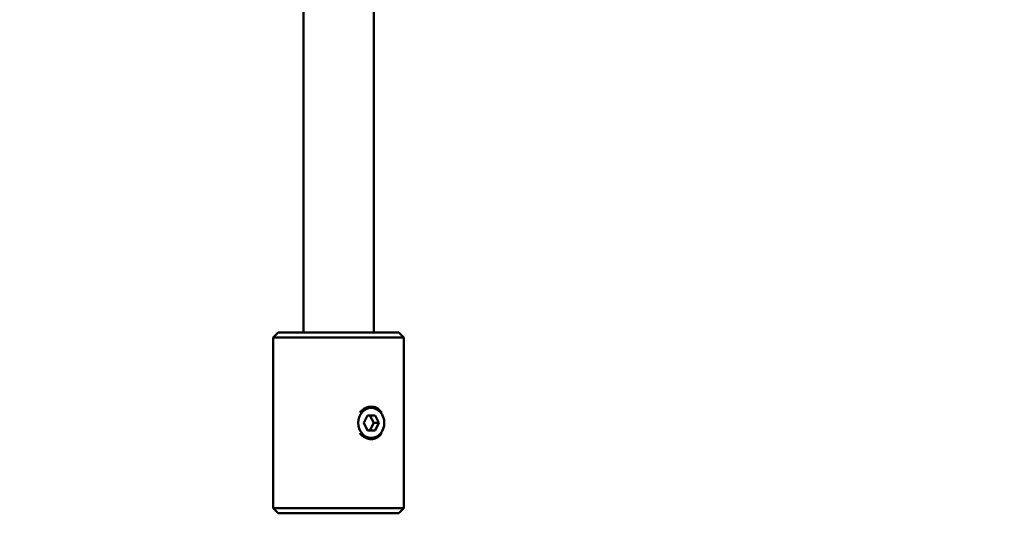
# Model space of a CAD drawing. Header units: millimetres. Extents: x 849 to 4035, y 828 to 3843.
# Tile 54 of 105: x 2502 to 2600, y 1756 to 1805. Entities that reach past the tile are written whole.
import ezdxf

# ---------------------------------------------------------------- set-up
doc = ezdxf.new("R2010")
doc.units = ezdxf.units.MM
doc.header["$LTSCALE"] = 15
doc.layers.add('Widoczne (ISO)', color=7, linetype='Continuous', lineweight=50)
doc.layers.add('Wymiar (ISO)', color=7, linetype='Continuous', lineweight=18)
doc.styles.add('Tekst notatki (ISO)', font='tahoma.ttf')
doc.dimstyles.new('Domyślne (ISO)', dxfattribs={"dimscale": 15, "dimtxt": 3, "dimasz": 3, "dimexe": 3.175, "dimexo": 0, "dimgap": 0.762, "dimtad": 1, "dimdec": 1, "dimlfac": 0.03937, "dimrnd": 1e-08, "dimzin": 0, "dimdsep": 46, "dimtxsty": 'Tekst notatki (ISO)', "dimblk": 'Filled-1', "dimcen": 0.09, "dimdle": 10, "dimse1": 1, "dimse2": 1, "dimclrd": 256, "dimclre": 256, "dimclrt": 256, "dimadec": 0, "dimazin": 0, "dimtfac": 0.666667, "dimtmove": 0, "dimatfit": 3, "dimfxl": 1, "dimtolj": 1, "dimlwd": 15, "dimlwe": 15, "dimarcsym": 0})

# ---------------------------------------------------------------- blocks, each defined once
blk = doc.blocks.new('Filled-1')
at = {"color": 0}
for p, q in [((0, 0), (-1, 0.25)), ((-1, 0.25), (-1, -0.25)), ((-1, 0), (0, 0)), ((-1, -0.25), (0, 0))]:
    blk.add_line(p, q, dxfattribs=at)
at = {"color": 0, "flags": 128}
blk.add_lwpolyline([(-1, -0.25), (0, 0), (-1, 0.25), (-1, -0.25)], dxfattribs=at)
at = {"color": 0}
blk.add_solid([(-1, -0.25), (0, 0), (-1, 0.25), (-1, -0.25)], dxfattribs=at)
blk = doc.blocks.new('*D6')
at = {"layer": 'Defpoints', "color": 0, "transparency": 16777216}
for p in [(2539.483, 1773.602), (2826.628, 1773.602), (2278.483, 1176.061)]:
    blk.add_point(p, dxfattribs=at)
at = {"layer": 'Wymiar (ISO)', "lineweight": 15, "transparency": 16777216}
blk.add_line((2826.628, 1221.061), (2826.628, 1728.602), dxfattribs=at)
at = {"layer": 'Wymiar (ISO)', "lineweight": 15, "transparency": 16777216, "xscale": 45, "yscale": 45, "zscale": 45}
for p, rotation in [((2826.628, 1773.602), 90), ((2826.628, 1176.061), 270)]:
    blk.add_blockref('Filled-1', p, dxfattribs=dict(at, rotation=rotation))
at = {"layer": 'Wymiar (ISO)', "lineweight": 18, "transparency": 16777216, "insert": (2692.206, 1366.306), "char_height": 45, "attachment_point": 1, "rotation": 90, "style": 'Tekst notatki (ISO)'}
blk.add_mtext('\\A1;23.5\\P598 mm', dxfattribs=at)
blk = doc.blocks.new('*D7')
at = {"layer": 'Defpoints', "color": 0, "transparency": 16777216}
for p in [(2505.319, 2308.968), (3058.483, 2308.968), (2278.483, 1176.061)]:
    blk.add_point(p, dxfattribs=at)
at = {"layer": 'Wymiar (ISO)', "lineweight": 15, "transparency": 16777216}
blk.add_line((3058.483, 1221.061), (3058.483, 2263.968), dxfattribs=at)
at = {"layer": 'Wymiar (ISO)', "lineweight": 15, "transparency": 16777216, "xscale": 45, "yscale": 45, "zscale": 45}
for p, rotation in [((3058.483, 2308.968), 90), ((3058.483, 1176.061), 270)]:
    blk.add_blockref('Filled-1', p, dxfattribs=dict(at, rotation=rotation))
at = {"layer": 'Wymiar (ISO)', "lineweight": 18, "transparency": 16777216, "insert": (2924.333, 1618.703), "char_height": 45, "attachment_point": 1, "rotation": 90, "style": 'Tekst notatki (ISO)'}
blk.add_mtext('\\A1;44.6\\P1133 mm', dxfattribs=at)

msp = doc.modelspace()

# ---------------------------------------------------------------- linework, layer by layer
at = {"layer": 'Widoczne (ISO)'}
for p, q in [((2529.983, 2273.602), (2529.983, 1773.602)), ((2536.983, 2273.602), (2536.983, 1773.602)), ((2527.483, 1773.602), (2526.983, 1773.102)), ((2539.983, 1773.102), (2526.983, 1773.102)), ((2526.983, 1773.102), (2526.983, 1756.102)), ((2527.483, 1773.602), (2539.483, 1773.602)), ((2539.483, 1773.602), (2539.983, 1773.102)), ((2539.983, 1773.102), (2539.983, 1756.102)), ((2535.983, 1764.602), (2536.358, 1765.352)), ((2536.358, 1765.352), (2537.108, 1765.352)), ((2536.608, 1765.352), (2536.983, 1764.602)), ((2537.108, 1765.352), (2537.483, 1764.602)), ((2536.358, 1763.852), (2535.983, 1764.602)), ((2536.983, 1764.602), (2536.608, 1763.852)), ((2537.483, 1764.602), (2536.983, 1764.602)), ((2537.483, 1764.602), (2537.108, 1763.852)), ((2537.108, 1763.852), (2536.358, 1763.852)), ((2526.983, 1756.102), (2539.983, 1756.102)), ((2527.483, 1755.602), (2526.983, 1756.102)), ((2539.483, 1755.602), (2527.483, 1755.602)), ((2539.483, 1755.602), (2539.983, 1756.102))]:
    msp.add_line(p, q, dxfattribs=at)
msp.add_ellipse((2536.733, 1764.602), major_axis=(0, -1.5), ratio=0.866025, dxfattribs=at)
for points, knots in [([(2535.591, 1765.636), (2535.623, 1765.675), (2535.655, 1765.713), (2535.826, 1765.891), (2535.997, 1766.016), (2536.362, 1766.182), (2536.556, 1766.223), (2536.733, 1766.223)], [1.0890755, 1.0890755, 1.0890755, 1.0890755, 1.1041419, 1.1041419, 1.1654784, 1.1654784, 1.2268149, 1.2268149, 1.2268149, 1.2268149]), ([(2536.733, 1766.223), (2536.91, 1766.223), (2537.093, 1766.182), (2537.419, 1766.016), (2537.563, 1765.891), (2537.702, 1765.713), (2537.728, 1765.675), (2537.753, 1765.636)], [0.245363, 0.245363, 0.245363, 0.245363, 0.3066995, 0.3066995, 0.368036, 0.368036, 0.3831023, 0.3831023, 0.3831023, 0.3831023]), ([(2536.733, 1762.981), (2536.556, 1762.981), (2536.362, 1763.022), (2535.997, 1763.187), (2535.826, 1763.312), (2535.655, 1763.491), (2535.623, 1763.528), (2535.591, 1763.568)], [0.7360889, 0.7360889, 0.7360889, 0.7360889, 0.7974254, 0.7974254, 0.8587619, 0.8587619, 0.8738283, 0.8738283, 0.8738283, 0.8738283]), ([(2537.753, 1763.568), (2537.728, 1763.528), (2537.702, 1763.491), (2537.563, 1763.312), (2537.419, 1763.187), (2537.093, 1763.022), (2536.91, 1762.981), (2536.733, 1762.981)], [0.5983496, 0.5983496, 0.5983496, 0.5983496, 0.6134159, 0.6134159, 0.6747524, 0.6747524, 0.7360889, 0.7360889, 0.7360889, 0.7360889])]:
    msp.add_open_spline(points, degree=3, knots=knots, dxfattribs=at)

# ---------------------------------------------------------------- dimensions: what is measured, and where the dimension line sits
at = {"layer": 'Wymiar (ISO)', "lineweight": 18}
for base, p2, angle, text, picture, middle in [((3058.483, 2308.968), (2505.319, 2308.968), 270, '<>\\P1133 mm', '*D7', (3058.483, 1742.581)), ((2826.628, 1773.602), (2539.483, 1773.602), 90, '<>\\P598 mm', '*D6', (2826.628, 1474.831))]:
    dim = msp.add_linear_dim(base=base, p1=(2278.483, 1176.061), p2=p2, angle=angle, text=text, dimstyle='Domyślne (ISO)', override={"dimgap": 0.762, "dimdec": 1, "dimlfac": 0.03937, "dimpost": '\\X', "dimse1": 1, "dimse2": 1, "dimtol": 0, "dimlim": 0, "dimtp": 0, "dimtm": 0, "dimtdec": 2, "dimtofl": 0, "dimatfit": 1, "dimtvp": -0.25}, dxfattribs=at)
    dim.commit()
    dim.dimension.update_dxf_attribs({"geometry": picture, "text_midpoint": middle, "dimtype": 160})

doc.saveas('drawing.dxf')
